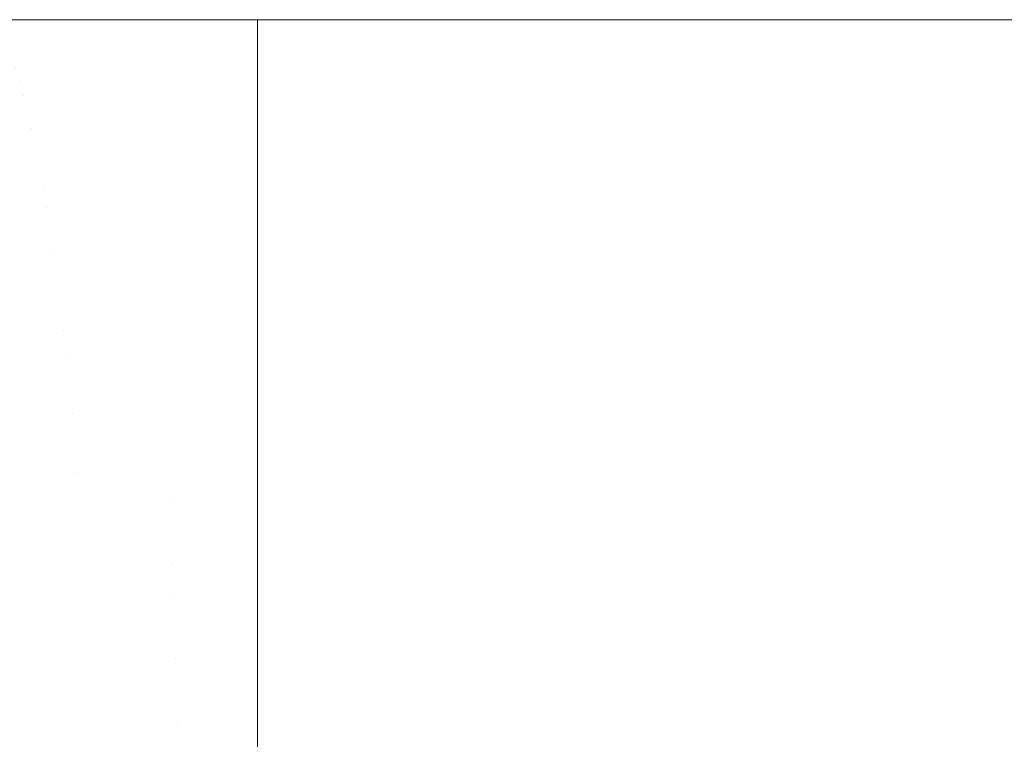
# Model space of a CAD drawing. Header units: centimetres. Extents: x -35.1 to 36.2, y 4.2 to 6.
# Tile 201 of 256: x -11.0283 to -10.9667, y 5.955 to 6.0001. Entities that reach past the tile are written whole.
import ezdxf

# ---------------------------------------------------------------- set-up
doc = ezdxf.new("R2010")
doc.units = ezdxf.units.CM
doc.header["$LTSCALE"] = 2.54
doc.layers.add('Lucido design-1', color=7, linetype='Continuous')

# ---------------------------------------------------------------- blocks, each defined once
blk = doc.blocks.new('Gruppo-4-1')
at = {"color": 7, "linetype": 'Continuous', "lineweight": 9}
for points, invisible_edges in [([(-34.958478, 6.000021, -2312.419046), (-6.545495, 6.000089, -2312.42217), (-20.751986, 6.000089, -2312.42217)], 9), ([(-34.958478, 6.000021, -2312.419046), (36.07398, 6.000021, -2312.419046), (7.660997, 6.000089, -2312.42217), (-6.545495, 6.000089, -2312.42217)], 11), ([(-34.958478, 6.000021, -2312.419046), (-34.958478, 5.999993, -2312.417808), (36.07398, 5.999993, -2312.417808), (36.07398, 6.000021, -2312.419046)], 10), ([(36.07398, 5.999993, -2312.417808), (-34.958478, 5.999993, -2312.417808), (-34.958478, 5.999708, -2312.413454), (36.07398, 5.999708, -2312.413454)], 5), ([(36.07398, 5.999708, -2312.413454), (-34.958478, 5.999708, -2312.413454), (-34.958478, 5.999233, -2312.409117), (36.07398, 5.999233, -2312.409117)], 5), ([(-11.01345, 6.000089, -2312.62217), (-11.0207, 6.000089, -2312.622243), (-20.751986, 6.000089, -2312.42217), (-6.545495, 6.000089, -2312.42217)], 10), ([(-11.0207, 6.000089, -2312.622243), (-11.035145, 6.000089, -2312.622829), (-20.751986, 6.000089, -2312.42217)], 10), ([(-11.035145, 6.000089, -2312.622829), (-11.0207, 6.000089, -2312.622243), (-11.01345, 6.000021, -2312.625294), (-11.048409, 6.00004, -2312.627036)], 14), ([(-11.048409, 6.00004, -2312.627036), (-11.01345, 6.000021, -2312.625294), (-11.01345, 5.999993, -2312.626532)], 9), ([(-11.01345, 5.999993, -2312.626532), (-11.047855, 5.999894, -2312.630129), (-11.048409, 6.00004, -2312.627036)], 11), ([(-11.047855, 5.999894, -2312.630129), (-11.01345, 5.999993, -2312.626532), (-11.01345, 5.999708, -2312.630886)], 9), ([(-11.047303, 5.99965, -2312.633212), (-11.047855, 5.999894, -2312.630129), (-11.01345, 5.999708, -2312.630886)], 11), ([(-11.01345, 5.999708, -2312.630886), (-11.01345, 5.999638, -2312.631523), (-11.047303, 5.99965, -2312.633212)], 10), ([(-11.0207, 6.000089, -2312.622243), (-11.01345, 6.000089, -2312.62217), (-11.01345, 6.000021, -2312.625294)], 8), ([(-6.545495, 6.000089, -2312.42217), (-6.545495, 6.000089, -2312.62217), (-11.01345, 6.000089, -2312.62217)], 9), ([(12.128952, 6.000021, -2312.625294), (-11.01345, 6.000021, -2312.625294), (-6.545495, 6.000089, -2312.62217), (7.660997, 6.000089, -2312.62217)], 11), ([(-11.01345, 6.000021, -2312.625294), (-11.01345, 6.000089, -2312.62217), (-6.545495, 6.000089, -2312.62217)], 8), ([(12.128952, 6.000021, -2312.625294), (12.128952, 5.999993, -2312.626532), (-11.01345, 5.999993, -2312.626532), (-11.01345, 6.000021, -2312.625294)], 10), ([(-11.01345, 5.999993, -2312.626532), (12.128952, 5.999993, -2312.626532), (12.128952, 5.999708, -2312.630886), (-11.01345, 5.999708, -2312.630886)], 5), ([(-11.01345, 5.999638, -2312.631523), (-11.01345, 5.999708, -2312.630886), (12.128952, 5.999708, -2312.630886), (12.128952, 5.999638, -2312.631523)], 10), ([(36.07398, 5.999233, -2312.409117), (-34.958478, 5.999233, -2312.409117), (-34.958478, 5.998569, -2312.404805), (36.07398, 5.998569, -2312.404805)], 5), ([(-11.01345, 5.999638, -2312.631523), (-11.01345, 5.999233, -2312.635223), (-11.046753, 5.99931, -2312.636281), (-11.047303, 5.99965, -2312.633212)], 14), ([(-11.046206, 5.998875, -2312.639333), (-11.046753, 5.99931, -2312.636281), (-11.01345, 5.999233, -2312.635223)], 11), ([(-11.01345, 5.999233, -2312.635223), (-11.01345, 5.998852, -2312.637697), (-11.046206, 5.998875, -2312.639333)], 10), ([(12.128952, 5.999638, -2312.631523), (12.128952, 5.999233, -2312.635223), (-11.01345, 5.999233, -2312.635223), (-11.01345, 5.999638, -2312.631523)], 10), ([(-11.01345, 5.998852, -2312.637697), (-11.01345, 5.999233, -2312.635223), (12.128952, 5.999233, -2312.635223), (12.128952, 5.998852, -2312.637697)], 10), ([(36.07398, 5.998569, -2312.404805), (-34.958478, 5.998569, -2312.404805), (-34.958478, 5.997718, -2312.400526), (36.07398, 5.997718, -2312.400526)], 5), ([(-11.046206, 5.998875, -2312.639333), (-11.01345, 5.998852, -2312.637697), (-11.01345, 5.998569, -2312.639535)], 9), ([(-11.01345, 5.998569, -2312.639535), (-11.045664, 5.998346, -2312.642362), (-11.046206, 5.998875, -2312.639333)], 11), ([(-11.045126, 5.997724, -2312.645365), (-11.045664, 5.998346, -2312.642362), (-11.01345, 5.998569, -2312.639535)], 11), ([(-11.01345, 5.998569, -2312.639535), (-11.01345, 5.997724, -2312.643786), (-11.045126, 5.997724, -2312.645365)], 10), ([(12.128952, 5.998852, -2312.637697), (12.128952, 5.998569, -2312.639535), (-11.01345, 5.998569, -2312.639535), (-11.01345, 5.998852, -2312.637697)], 10), ([(-11.01345, 5.997724, -2312.643786), (-11.01345, 5.998569, -2312.639535), (12.128952, 5.998569, -2312.639535), (12.128952, 5.997724, -2312.643786)], 10), ([(36.07398, 5.997718, -2312.400526), (-34.958478, 5.997718, -2312.400526), (-34.958478, 5.996681, -2312.396288), (36.07398, 5.996681, -2312.396288)], 5), ([(-11.045126, 5.997724, -2312.645365), (-11.01345, 5.997724, -2312.643786), (-11.02857, 5.997012, -2312.64715)], 11), ([(-11.02857, 5.997012, -2312.64715), (-11.01345, 5.997724, -2312.643786), (-11.01345, 5.997718, -2312.643814)], 9), ([(-11.01345, 5.997718, -2312.643814), (-11.01345, 5.996992, -2312.646781), (-11.02857, 5.997012, -2312.64715)], 10), ([(12.128952, 5.997724, -2312.643786), (12.128952, 5.997718, -2312.643814), (-11.01345, 5.997718, -2312.643814), (-11.01345, 5.997724, -2312.643786)], 10), ([(12.128952, 5.997718, -2312.643814), (12.128952, 5.996681, -2312.648052), (-11.01345, 5.996681, -2312.648052), (-11.01345, 5.996992, -2312.646781)], 10), ([(-11.01345, 5.996992, -2312.646781), (-11.01345, 5.997718, -2312.643814), (12.128952, 5.997718, -2312.643814)], 10), ([(36.07398, 5.996681, -2312.396288), (-34.958478, 5.996681, -2312.396288), (-34.958478, 5.99546, -2312.392099), (36.07398, 5.99546, -2312.392099)], 5), ([(-11.044067, 5.99621, -2312.651275), (-11.044593, 5.997012, -2312.648337), (-11.02857, 5.997012, -2312.64715), (-11.028315, 5.99621, -2312.650108)], 15), ([(-11.02857, 5.997012, -2312.64715), (-11.01345, 5.996992, -2312.646781), (-11.01345, 5.996681, -2312.648052)], 9), ([(-11.01345, 5.996681, -2312.648052), (-11.028315, 5.99621, -2312.650108), (-11.02857, 5.997012, -2312.64715)], 11), ([(-11.028315, 5.99621, -2312.650108), (-11.01345, 5.996681, -2312.648052), (-11.01345, 5.99546, -2312.652241)], 9), ([(-11.01345, 5.99546, -2312.652241), (-11.01345, 5.996681, -2312.648052), (12.128952, 5.996681, -2312.648052), (12.128952, 5.996188, -2312.649743)], 10), ([(-11.028315, 5.99621, -2312.650108), (-11.028063, 5.995322, -2312.653028), (-11.043547, 5.995322, -2312.654175), (-11.044067, 5.99621, -2312.651275)], 15), ([(-11.01345, 5.99546, -2312.652241), (-11.028063, 5.995322, -2312.653028), (-11.028315, 5.99621, -2312.650108)], 11), ([(12.128952, 5.996188, -2312.649743), (12.128952, 5.99546, -2312.652241), (-11.01345, 5.99546, -2312.652241)], 10), ([(36.07398, 5.99546, -2312.392099), (-34.958478, 5.99546, -2312.392099), (-34.958478, 5.994058, -2312.387968), (36.07398, 5.994058, -2312.387968)], 5), ([(-11.01345, 5.99546, -2312.652241), (-11.01345, 5.995314, -2312.652672), (-11.028063, 5.995322, -2312.653028)], 10), ([(-11.01345, 5.995314, -2312.652672), (-11.01345, 5.99546, -2312.652241), (12.128952, 5.99546, -2312.652241), (12.128952, 5.995314, -2312.652672)], 10), ([(-11.043035, 5.99435, -2312.657033), (-11.043547, 5.995322, -2312.654175), (-11.028063, 5.995322, -2312.653028), (-11.027814, 5.99435, -2312.655905)], 15), ([(-11.027814, 5.99435, -2312.655905), (-11.028063, 5.995322, -2312.653028), (-11.01345, 5.995314, -2312.652672), (-11.01345, 5.994058, -2312.656372)], 11), ([(12.128952, 5.995314, -2312.652672), (12.128952, 5.994058, -2312.656372), (-11.01345, 5.994058, -2312.656372), (-11.01345, 5.995314, -2312.652672)], 10), ([(-11.027814, 5.99435, -2312.655905), (-11.027569, 5.993296, -2312.658737), (-11.042531, 5.993296, -2312.659846), (-11.043035, 5.99435, -2312.657033)], 15), ([(-11.027569, 5.993296, -2312.658737), (-11.027814, 5.99435, -2312.655905), (-11.01345, 5.994058, -2312.656372)], 11), ([(36.07398, 5.994058, -2312.387968), (-34.958478, 5.994058, -2312.387968), (-34.958478, 5.992477, -2312.383902), (36.07398, 5.992477, -2312.383902)], 5), ([(-11.01345, 5.994058, -2312.656372), (-11.01345, 5.993274, -2312.658388), (-11.027569, 5.993296, -2312.658737)], 10), ([(-11.01345, 5.993274, -2312.658388), (-11.01345, 5.994058, -2312.656372), (12.128952, 5.994058, -2312.656372), (12.128952, 5.993274, -2312.658388)], 10), ([(-11.042036, 5.992164, -2312.66261), (-11.042531, 5.993296, -2312.659846), (-11.027569, 5.993296, -2312.658737), (-11.027329, 5.992164, -2312.66152)], 15), ([(-11.027569, 5.993296, -2312.658737), (-11.01345, 5.993274, -2312.658388), (-11.01345, 5.992477, -2312.660438)], 9), ([(-11.01345, 5.992477, -2312.660438), (-11.027329, 5.992164, -2312.66152), (-11.027569, 5.993296, -2312.658737)], 11), ([(12.128952, 5.993274, -2312.658388), (12.128952, 5.992477, -2312.660438), (-11.01345, 5.992477, -2312.660438), (-11.01345, 5.993274, -2312.658388)], 10), ([(36.07398, 5.992477, -2312.383902), (-34.958478, 5.992477, -2312.383902), (-34.958478, 5.990719, -2312.379908), (36.07398, 5.990719, -2312.379908)], 5), ([(-11.01345, 5.992477, -2312.660438), (-11.01345, 5.990946, -2312.663918), (-11.027093, 5.990955, -2312.664251), (-11.027329, 5.992164, -2312.66152)], 14), ([(-11.01345, 5.990946, -2312.663918), (-11.01345, 5.992477, -2312.660438), (12.128952, 5.992477, -2312.660438), (12.128952, 5.990946, -2312.663918)], 10), ([(-11.027329, 5.992164, -2312.66152), (-11.027093, 5.990955, -2312.664251), (-11.04155, 5.990955, -2312.665322), (-11.042036, 5.992164, -2312.66261)], 15), ([(36.07398, 5.990719, -2312.379908), (-34.958478, 5.990719, -2312.379908), (-34.958478, 5.98879, -2312.375995), (36.07398, 5.98879, -2312.375995)], 5), ([(-11.041074, 5.989674, -2312.667981), (-11.04155, 5.990955, -2312.665322), (-11.027093, 5.990955, -2312.664251), (-11.026862, 5.989674, -2312.666928)], 15), ([(-11.027093, 5.990955, -2312.664251), (-11.01345, 5.990946, -2312.663918), (-11.01345, 5.990719, -2312.664432)], 9), ([(-11.026862, 5.989674, -2312.666928), (-11.027093, 5.990955, -2312.664251), (-11.01345, 5.990719, -2312.664432)], 11), ([(-11.01345, 5.990719, -2312.664432), (-11.01345, 5.98879, -2312.668345), (-11.026862, 5.989674, -2312.666928)], 10), ([(12.128952, 5.990946, -2312.663918), (12.128952, 5.990719, -2312.664432), (-11.01345, 5.990719, -2312.664432), (-11.01345, 5.990946, -2312.663918)], 10), ([(-11.01345, 5.990719, -2312.664432), (12.128952, 5.990719, -2312.664432), (12.128952, 5.98879, -2312.668345), (-11.01345, 5.98879, -2312.668345)], 5), ([(-11.026862, 5.989674, -2312.666928), (-11.026635, 5.988324, -2312.669547), (-11.040608, 5.988324, -2312.670582), (-11.041074, 5.989674, -2312.667981)], 15), ([(-11.026635, 5.988324, -2312.669547), (-11.026862, 5.989674, -2312.666928), (-11.01345, 5.98879, -2312.668345)], 11), ([(36.07398, 5.98879, -2312.375995), (-34.958478, 5.98879, -2312.375995), (-34.958478, 5.986691, -2312.37217), (36.07398, 5.986691, -2312.37217)], 5), ([(-11.01345, 5.98879, -2312.668345), (-11.01345, 5.988309, -2312.669221), (-11.026635, 5.988324, -2312.669547)], 10), ([(-11.01345, 5.988309, -2312.669221), (-11.01345, 5.98879, -2312.668345), (12.128952, 5.98879, -2312.668345), (12.128952, 5.988309, -2312.669221)], 10), ([(-11.040152, 5.986907, -2312.673124), (-11.040608, 5.988324, -2312.670582), (-11.026635, 5.988324, -2312.669547), (-11.026414, 5.986907, -2312.672106)], 15), ([(-11.026414, 5.986907, -2312.672106), (-11.026635, 5.988324, -2312.669547), (-11.01345, 5.988309, -2312.669221), (-11.01345, 5.986691, -2312.67217)], 11), ([(12.128952, 5.988309, -2312.669221), (12.128952, 5.986691, -2312.67217), (-11.01345, 5.986691, -2312.67217), (-11.01345, 5.988309, -2312.669221)], 10), ([(-11.026414, 5.986907, -2312.672106), (-11.026198, 5.985428, -2312.674604), (-11.039708, 5.985428, -2312.675605), (-11.040152, 5.986907, -2312.673124)], 15), ([(-11.026198, 5.985428, -2312.674604), (-11.026414, 5.986907, -2312.672106), (-11.01345, 5.986691, -2312.67217)], 11), ([(36.07398, 5.986691, -2312.37217), (-34.958478, 5.986691, -2312.37217), (-34.958478, 5.984428, -2312.36844), (36.07398, 5.984428, -2312.36844)], 5), ([(-11.01345, 5.986691, -2312.67217), (-11.01345, 5.985408, -2312.674285), (-11.026198, 5.985428, -2312.674604)], 10), ([(-11.01345, 5.985408, -2312.674285), (-11.01345, 5.986691, -2312.67217), (12.128952, 5.986691, -2312.67217), (12.128952, 5.985408, -2312.674285)], 10), ([(-11.039275, 5.983889, -2312.678023), (-11.039708, 5.985428, -2312.675605), (-11.026198, 5.985428, -2312.674604), (-11.025988, 5.983889, -2312.677038)], 15), ([(-11.026198, 5.985428, -2312.674604), (-11.01345, 5.985408, -2312.674285), (-11.01345, 5.984428, -2312.6759)], 9), ([(-11.01345, 5.984428, -2312.6759), (-11.025988, 5.983889, -2312.677038), (-11.026198, 5.985428, -2312.674604)], 11), ([(12.128952, 5.985408, -2312.674285), (12.128952, 5.984428, -2312.6759), (-11.01345, 5.984428, -2312.6759), (-11.01345, 5.985408, -2312.674285)], 10), ([(36.07398, 5.984428, -2312.36844), (-34.958478, 5.984428, -2312.36844), (-34.958478, 5.982004, -2312.364812), (36.07398, 5.982004, -2312.364812)], 5), ([(-11.01345, 5.984428, -2312.6759), (-11.01345, 5.982287, -2312.679104), (-11.025784, 5.982295, -2312.679407), (-11.025988, 5.983889, -2312.677038)], 14), ([(-11.01345, 5.982287, -2312.679104), (-11.01345, 5.984428, -2312.6759), (12.128952, 5.984428, -2312.6759), (12.128952, 5.982287, -2312.679104)], 10), ([(-11.025988, 5.983889, -2312.677038), (-11.025784, 5.982295, -2312.679407), (-11.038853, 5.982295, -2312.680375), (-11.039275, 5.983889, -2312.678023)], 15), ([(36.07398, 5.982004, -2312.364812), (-34.958478, 5.982004, -2312.364812), (-34.958478, 5.979424, -2312.361294), (36.07398, 5.979424, -2312.361294)], 5), ([(-11.038444, 5.980649, -2312.682662), (-11.038853, 5.982295, -2312.680375), (-11.025784, 5.982295, -2312.679407), (-11.025585, 5.980649, -2312.681709)], 15), ([(-11.025784, 5.982295, -2312.679407), (-11.01345, 5.982287, -2312.679104), (-11.01345, 5.982004, -2312.679528)], 9), ([(-11.025585, 5.980649, -2312.681709), (-11.025784, 5.982295, -2312.679407), (-11.01345, 5.982004, -2312.679528)], 11), ([(-11.01345, 5.982004, -2312.679528), (-11.01345, 5.979424, -2312.683046), (-11.025585, 5.980649, -2312.681709)], 10), ([(12.128952, 5.982287, -2312.679104), (12.128952, 5.982004, -2312.679528), (-11.01345, 5.982004, -2312.679528), (-11.01345, 5.982287, -2312.679104)], 10), ([(-11.01345, 5.982004, -2312.679528), (12.128952, 5.982004, -2312.679528), (12.128952, 5.979424, -2312.683046), (-11.01345, 5.979424, -2312.683046)], 5), ([(-11.025585, 5.980649, -2312.681709), (-11.025392, 5.978953, -2312.683943), (-11.038046, 5.978953, -2312.68488), (-11.038444, 5.980649, -2312.682662)], 15), ([(-11.025392, 5.978953, -2312.683943), (-11.025585, 5.980649, -2312.681709), (-11.01345, 5.979424, -2312.683046)], 11), ([(36.07398, 5.979424, -2312.361294), (-34.958478, 5.979424, -2312.361294), (-34.958478, 5.976693, -2312.357891), (36.07398, 5.976693, -2312.357891)], 5), ([(-11.01345, 5.979424, -2312.683046), (-11.01345, 5.978943, -2312.683646), (-11.025392, 5.978953, -2312.683943)], 10), ([(-11.01345, 5.978943, -2312.683646), (-11.01345, 5.979424, -2312.683046), (12.128952, 5.979424, -2312.683046), (12.128952, 5.978943, -2312.683646)], 10), ([(-11.038046, 5.978953, -2312.68488), (-11.025392, 5.978953, -2312.683943), (-11.031347, 5.977213, -2312.686482)], 11), ([(-11.025392, 5.978953, -2312.683943), (-11.025205, 5.977213, -2312.686107), (-11.031347, 5.977213, -2312.686482)], 11), ([(-11.025205, 5.977213, -2312.686107), (-11.025392, 5.978953, -2312.683943), (-11.01345, 5.978943, -2312.683646), (-11.01345, 5.976693, -2312.686449)], 11), ([(12.128952, 5.978943, -2312.683646), (12.128952, 5.976693, -2312.686449), (-11.01345, 5.976693, -2312.686449), (-11.01345, 5.978943, -2312.683646)], 10), ([(-11.031347, 5.977213, -2312.686482), (-11.025205, 5.977213, -2312.686107), (-11.025024, 5.975431, -2312.688202), (-11.031071, 5.975431, -2312.688571)], 15), ([(-11.025024, 5.975431, -2312.688202), (-11.025205, 5.977213, -2312.686107), (-11.01345, 5.976693, -2312.686449)], 11), ([(36.07398, 5.976693, -2312.357891), (-34.958478, 5.976693, -2312.357891), (-34.958478, 5.973816, -2312.354611), (36.07398, 5.973816, -2312.354611)], 5), ([(-11.01345, 5.976693, -2312.686449), (-11.01345, 5.975413, -2312.687908), (-11.025024, 5.975431, -2312.688202)], 10), ([(-11.01345, 5.975413, -2312.687908), (-11.01345, 5.976693, -2312.686449), (12.128952, 5.976693, -2312.686449), (12.128952, 5.975413, -2312.687908)], 10), ([(-11.031071, 5.975431, -2312.688571), (-11.025024, 5.975431, -2312.688202), (-11.024849, 5.973611, -2312.690227), (-11.030805, 5.973611, -2312.69059)], 15), ([(-11.025024, 5.975431, -2312.688202), (-11.01345, 5.975413, -2312.687908), (-11.01345, 5.973816, -2312.689729)], 9), ([(-11.01345, 5.973816, -2312.689729), (-11.024849, 5.973611, -2312.690227), (-11.025024, 5.975431, -2312.688202)], 11), ([(12.128952, 5.975413, -2312.687908), (12.128952, 5.973816, -2312.689729), (-11.01345, 5.973816, -2312.689729), (-11.01345, 5.975413, -2312.687908)], 10), ([(36.07398, 5.973607, -2312.354392), (36.07398, 5.973816, -2312.354611), (-34.958478, 5.973816, -2312.354611), (-34.958478, 5.973607, -2312.354392)], 10), ([(-11.01345, 5.973816, -2312.689729), (-11.01345, 5.971742, -2312.691896), (-11.02468, 5.971757, -2312.692181), (-11.024849, 5.973611, -2312.690227)], 14), ([(-11.01345, 5.971742, -2312.691896), (-11.01345, 5.973816, -2312.689729), (12.128952, 5.973816, -2312.689729), (12.128952, 5.971742, -2312.691896)], 10), ([(36.07398, 5.971742, -2312.352444), (36.07398, 5.973607, -2312.354392), (-34.958478, 5.973607, -2312.354392), (-34.958478, 5.971742, -2312.352444)], 10), ([(-11.030805, 5.973611, -2312.69059), (-11.024849, 5.973611, -2312.690227), (-11.02468, 5.971757, -2312.692181), (-11.030548, 5.971757, -2312.692539)], 15), ([(-34.958478, 5.971742, -2312.352444), (-34.958478, 5.970799, -2312.351459), (36.07398, 5.970799, -2312.351459), (36.07398, 5.971742, -2312.352444)], 10), ([(-11.030548, 5.971757, -2312.692539), (-11.02468, 5.971757, -2312.692181), (-11.024517, 5.969871, -2312.694064), (-11.0303, 5.969871, -2312.694416)], 15), ([(-11.02468, 5.971757, -2312.692181), (-11.01345, 5.971742, -2312.691896), (-11.0189, 5.969871, -2312.693862)], 11), ([(-11.0189, 5.969871, -2312.693862), (-11.024517, 5.969871, -2312.694064), (-11.02468, 5.971757, -2312.692181)], 11), ([(-11.0189, 5.969871, -2312.693862), (-11.01345, 5.971742, -2312.691896), (-11.01345, 5.970799, -2312.692881)], 9), ([(12.128952, 5.971742, -2312.691896), (12.128952, 5.970799, -2312.692881), (-11.01345, 5.970799, -2312.692881), (-11.01345, 5.971742, -2312.691896)], 10), ([(36.07398, 5.970799, -2312.351459), (-34.958478, 5.970799, -2312.351459), (-34.958478, 5.967648, -2312.348442), (36.07398, 5.967648, -2312.348442)], 5), ([(-11.01345, 5.970799, -2312.692881), (-11.01345, 5.969857, -2312.693783), (-11.0189, 5.969871, -2312.693862)], 10), ([(-11.01345, 5.969857, -2312.693783), (-11.01345, 5.970799, -2312.692881), (12.128952, 5.970799, -2312.692881), (12.128952, 5.969857, -2312.693783)], 10), ([(-11.0303, 5.969871, -2312.694416), (-11.024517, 5.969871, -2312.694064), (-11.024361, 5.967958, -2312.695876), (-11.030062, 5.967958, -2312.696223)], 15), ([(-11.018823, 5.967958, -2312.695676), (-11.024361, 5.967958, -2312.695876), (-11.024517, 5.969871, -2312.694064), (-11.0189, 5.969871, -2312.693862)], 15), ([(-11.0189, 5.969871, -2312.693862), (-11.01345, 5.969857, -2312.693783), (-11.01345, 5.967952, -2312.695607), (-11.018823, 5.967958, -2312.695676)], 13), ([(12.128952, 5.969857, -2312.693783), (12.128952, 5.967648, -2312.695898), (-11.01345, 5.967648, -2312.695898), (-11.01345, 5.967952, -2312.695607)], 10), ([(-11.01345, 5.967952, -2312.695607), (-11.01345, 5.969857, -2312.693783), (12.128952, 5.969857, -2312.693783)], 10), ([(36.07398, 5.967648, -2312.348442), (-34.958478, 5.967648, -2312.348442), (-34.958478, 5.964367, -2312.345566), (36.07398, 5.964367, -2312.345566)], 5), ([(-11.030062, 5.967958, -2312.696223), (-11.024361, 5.967958, -2312.695876), (-11.02421, 5.966019, -2312.697617), (-11.029833, 5.966019, -2312.69796)], 15), ([(-11.018749, 5.966019, -2312.69742), (-11.02421, 5.966019, -2312.697617), (-11.024361, 5.967958, -2312.695876), (-11.018823, 5.967958, -2312.695676)], 15), ([(-11.018823, 5.967958, -2312.695676), (-11.01345, 5.967952, -2312.695607), (-11.01345, 5.967648, -2312.695898)], 9), ([(-11.018749, 5.966019, -2312.69742), (-11.018823, 5.967958, -2312.695676), (-11.01345, 5.967648, -2312.695898)], 11), ([(-11.01345, 5.967648, -2312.695898), (-11.01345, 5.964367, -2312.698774), (-11.018749, 5.966019, -2312.69742)], 10), ([(-11.01345, 5.964367, -2312.698774), (-11.01345, 5.967648, -2312.695898), (12.128952, 5.967648, -2312.695898), (12.128952, 5.966004, -2312.697339)], 10), ([(-11.029833, 5.966019, -2312.69796), (-11.02421, 5.966019, -2312.697617), (-11.024066, 5.96406, -2312.699287), (-11.029613, 5.96406, -2312.699626)], 15), ([(-11.018678, 5.96406, -2312.699093), (-11.024066, 5.96406, -2312.699287), (-11.02421, 5.966019, -2312.697617), (-11.018749, 5.966019, -2312.69742)], 15), ([(-11.018678, 5.96406, -2312.699093), (-11.018749, 5.966019, -2312.69742), (-11.01345, 5.964367, -2312.698774)], 11), ([(12.128952, 5.966004, -2312.697339), (12.128952, 5.964367, -2312.698774), (-11.01345, 5.964367, -2312.698774)], 10), ([(36.07398, 5.964367, -2312.345566), (-34.958478, 5.964367, -2312.345566), (-34.958478, 5.960965, -2312.342835), (36.07398, 5.960965, -2312.342835)], 5), ([(-11.029613, 5.96406, -2312.699626), (-11.024066, 5.96406, -2312.699287), (-11.023928, 5.962082, -2312.700888), (-11.029402, 5.962082, -2312.701222)], 15), ([(-11.01861, 5.962082, -2312.700697), (-11.023928, 5.962082, -2312.700888), (-11.024066, 5.96406, -2312.699287), (-11.018678, 5.96406, -2312.699093)], 15), ([(-11.01345, 5.964367, -2312.698774), (-11.01345, 5.964055, -2312.699025), (-11.018678, 5.96406, -2312.699093)], 10), ([(-11.018678, 5.96406, -2312.699093), (-11.01345, 5.964055, -2312.699025), (-11.01345, 5.960965, -2312.701505), (-11.01861, 5.962082, -2312.700697)], 13), ([(12.128952, 5.964367, -2312.698774), (12.128952, 5.962069, -2312.700619), (-11.01345, 5.960965, -2312.701505), (-11.01345, 5.964055, -2312.699025)], 10), ([(-11.01345, 5.964055, -2312.699025), (-11.01345, 5.964367, -2312.698774), (12.128952, 5.964367, -2312.698774)], 10), ([(-11.029402, 5.962082, -2312.701222), (-11.023928, 5.962082, -2312.700888), (-11.023795, 5.960089, -2312.702419), (-11.029201, 5.960089, -2312.702749)], 15), ([(-11.018544, 5.960089, -2312.70223), (-11.023795, 5.960089, -2312.702419), (-11.023928, 5.962082, -2312.700888), (-11.01861, 5.962082, -2312.700697)], 15), ([(-11.018544, 5.960089, -2312.70223), (-11.01861, 5.962082, -2312.700697), (-11.01345, 5.960965, -2312.701505)], 11), ([(12.128952, 5.962069, -2312.700619), (12.128952, 5.960965, -2312.701505), (-11.01345, 5.960965, -2312.701505)], 10), ([(36.07398, 5.960965, -2312.342835), (-34.958478, 5.960965, -2312.342835), (-34.958478, 5.957446, -2312.340255), (36.07398, 5.957446, -2312.340255)], 5), ([(-11.01345, 5.960965, -2312.701505), (-11.01345, 5.960078, -2312.702155), (-11.018544, 5.960089, -2312.70223)], 10), ([(12.128952, 5.960965, -2312.701505), (12.128952, 5.958075, -2312.703624), (-11.01345, 5.957446, -2312.704085), (-11.01345, 5.960078, -2312.702155)], 10), ([(-11.01345, 5.960078, -2312.702155), (-11.01345, 5.960965, -2312.701505), (12.128952, 5.960965, -2312.701505)], 10), ([(-11.029201, 5.960089, -2312.702749), (-11.023795, 5.960089, -2312.702419), (-11.023669, 5.958083, -2312.703882), (-11.029009, 5.958083, -2312.704208)], 15), ([(-11.018482, 5.958083, -2312.703695), (-11.023669, 5.958083, -2312.703882), (-11.023795, 5.960089, -2312.702419), (-11.018544, 5.960089, -2312.70223)], 15), ([(-11.018544, 5.960089, -2312.70223), (-11.01345, 5.960078, -2312.702155), (-11.01345, 5.957446, -2312.704085), (-11.018482, 5.958083, -2312.703695)], 13), ([(-11.029009, 5.958083, -2312.704208), (-11.023669, 5.958083, -2312.703882), (-11.023549, 5.956067, -2312.705277), (-11.028825, 5.956067, -2312.705599)], 15), ([(-11.018423, 5.956067, -2312.705093), (-11.023549, 5.956067, -2312.705277), (-11.023669, 5.958083, -2312.703882), (-11.018482, 5.958083, -2312.703695)], 15), ([(-11.018423, 5.956067, -2312.705093), (-11.018482, 5.958083, -2312.703695), (-11.01345, 5.957446, -2312.704085)], 11), ([(12.128952, 5.958075, -2312.703624), (12.128952, 5.957446, -2312.704085), (-11.01345, 5.957446, -2312.704085)], 10), ([(36.07398, 5.957446, -2312.340255), (-34.958478, 5.957446, -2312.340255), (-34.958478, 5.953819, -2312.337831), (36.07398, 5.953819, -2312.337831)], 5), ([(-11.01345, 5.957446, -2312.704085), (-11.01345, 5.956055, -2312.705015), (-11.018423, 5.956067, -2312.705093)], 10), ([(12.128952, 5.957446, -2312.704085), (12.128952, 5.954042, -2312.70636), (-11.01345, 5.953819, -2312.706509), (-11.01345, 5.956055, -2312.705015)], 10), ([(-11.01345, 5.956055, -2312.705015), (-11.01345, 5.957446, -2312.704085), (12.128952, 5.957446, -2312.704085)], 10), ([(-11.02865, 5.954045, -2312.706924), (-11.028825, 5.956067, -2312.705599), (-11.023549, 5.956067, -2312.705277), (-11.023434, 5.954045, -2312.706605)], 15), ([(-11.018366, 5.954045, -2312.706423), (-11.023434, 5.954045, -2312.706605), (-11.023549, 5.956067, -2312.705277), (-11.018423, 5.956067, -2312.705093)], 15), ([(-11.018423, 5.956067, -2312.705093), (-11.01345, 5.956055, -2312.705015), (-11.01345, 5.953819, -2312.706509), (-11.018366, 5.954045, -2312.706423)], 13)]:
    blk.add_3dface(points, dxfattribs=dict(at, invisible_edges=invisible_edges))

msp = doc.modelspace()

# ---------------------------------------------------------------- block references
at = {"layer": 'Lucido design-1', "color": 7}
msp.add_blockref('Gruppo-4-1', (0, 0), dxfattribs=at)

doc.saveas('drawing.dxf')
